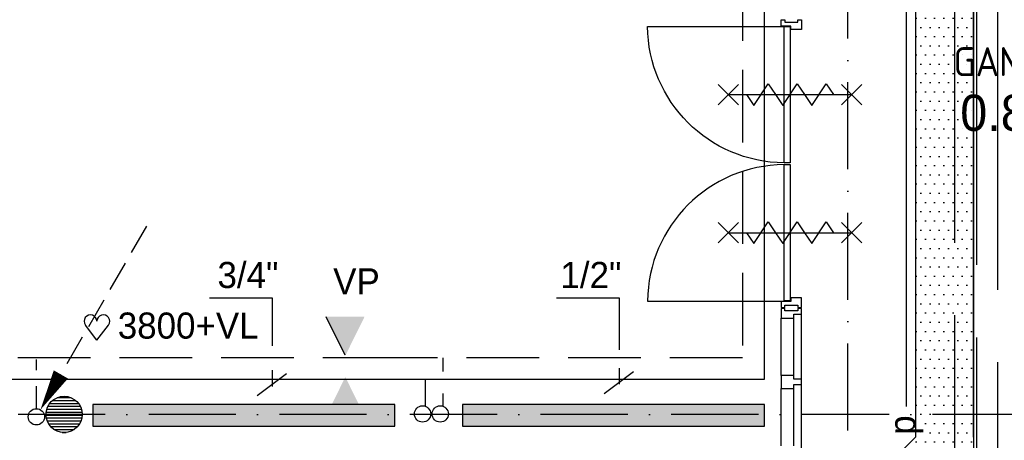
# Model space of a CAD drawing. Extents: x -866131 to -691536, y 173952 to 258052.
# Tile 39 of 160: x -832009 to -825226, y 217093 to 219992. Entities that reach past the tile are written whole.
import ezdxf
from ezdxf.enums import TextEntityAlignment as Align

# ---------------------------------------------------------------- set-up
doc = ezdxf.new("R2010")
doc.units = 0
doc.header["$LTSCALE"] = 100
for name, pattern in [('2322000', [45, 40, -5]), ('2322003', [45, 40, -5]), ('2322004', [45, 40, -5]), ('2322005', [45, 40, -5]), ('2322107', [2000, 1000, 1000]), ('2322108', [7, 5, -2]), ('B-SL0', [100000000.0, 0, -100000000.0]), ('CENTER4', [5, 3.125, -0.625, 0.625, -0.625]), ('DASHDOT', [9, 6, -1.5, 0, -1.5])]:
    doc.linetypes.add(name, pattern=pattern)
doc.layers.get('0').update_dxf_attribs({"linetype": 'CONTINUOUS'})
for name, color, linetype in [('AL$7----_STRAMIEN', 1, 'DASHDOT'), ('AL28----_KONSTRUKTIE', 3, 'CONTINUOUS'), ('AL31----_BUITENKOZ', 7, 'CONTINUOUS'), ('AL32----_BINNENKOZ', 7, 'CONTINUOUS'), ('AL65----_BEVEILIGING', 7, 'CONTINUOUS'), ('ALXAA---_GEWBETON', 12, 'CONTINUOUS'), ('BOUW', 8, 'CONTINUOUS'), ('KABELGOOT', 8, 'CONTINUOUS'), ('WI561---', 1, 'CONTINUOUS'), ('WL$1----', 4, 'CONTINUOUS'), ('WL561---', 4, 'CONTINUOUS'), ('WL561---_AANVOER', 4, 'CONTINUOUS'), ('WL561---_RETOUR', 4, 'CONTINUOUS'), ('WL570---', 3, 'CONTINUOUS'), ('WL570---_RETOUR', 3, 'CONTINUOUS'), ('WL570---_TOEVOER', 3, 'CONTINUOUS'), ('WM$1----', 1, 'CONTINUOUS')]:
    doc.layers.add(name, color=color, linetype=linetype)
doc.styles.add('BURO-018', font='BUROFONT.shx', dxfattribs={"height": 180})
doc.styles.add('BURO-025', font='BUROFONT.shx', dxfattribs={"height": 250})
doc.styles.get("Standard").update_dxf_attribs({"font": 'ISOCP'})

# ---------------------------------------------------------------- blocks, each defined once
blk = doc.blocks.new('A$C762F268B')
at = {"layer": 'WL561---_RETOUR', "color": 1}
for centre in [(56.2, 177.8), (56.2, 56.2)]:
    blk.add_circle(centre, 56.2, dxfattribs=at)
blk = doc.blocks.new('A$C308E2E07')
at = {"layer": 'WL561---'}
blk.add_blockref('A$C762F268B', (0, 0), dxfattribs=at)
blk = doc.blocks.new('KG3IFI')
at = {"linetype": 'B-SL0'}
for p, q in [((-210, 200), (-210, -200)), ((210, -200), (210, 200)), ((-135, -275), (135, -275))]:
    blk.add_line(p, q, dxfattribs=at)
at = {"linetype": 'BYBLOCK'}
for points in [[(-210, 200), (0, 200), (0, 200), (210, 200)], [(-135, -275), (-135, -275), (-210, -200), (-210, -200)], [(210, -200), (210, -200), (135, -275), (135, -275)]]:
    blk.add_lwpolyline(points, dxfattribs=at)
at = {"flags": 3}
blk.add_attdef('HULPSTUK', (0, 0), '', height=1, rotation=180, dxfattribs=at)
blk = doc.blocks.new('EH100000')
at = {"linetype": 'BYBLOCK'}
for p, q in [((1, 0.5), (0, 0.5)), ((1, 0.5, 1), (0, 0.5, 1)), ((0, -0.5, 1), (1, -0.5, 1)), ((1, -0.5), (0, -0.5))]:
    blk.add_line(p, q, dxfattribs=at)
at = {"linetype": 'BYBLOCK', "invisible_edges": 15}
for points in [[(1, -0.5), (0, -0.5), (0, 0.5), (1, 0.5)], [(0, 0.5), (1, 0.5), (1, 0.5, 1), (0, 0.5, 1)], [(0, -0.5, 1), (1, -0.5, 1), (1, -0.5), (0, -0.5)]]:
    blk.add_3dface(points, dxfattribs=at)
blk = doc.blocks.new('LDV3108')
at = {"color": 0, "linetype": 'CONTINUOUS'}
for p, q in [((6.75, 11.691), (5.813, 10.068)), ((5.438, 9.418), (4.5, 7.794)), ((4.125, 7.145), (3.188, 5.521)), ((2.813, 4.871), (1.875, 3.248)), ((1.5, 2.598), (0.563, 0.974))]:
    blk.add_line(p, q, dxfattribs=at)
blk.add_lwpolyline([(0.25, 0.433, 0, 1, 0), (1.5, 2.598, 1, 1, 0)], format="xyseb", dxfattribs=at)
blk.add_circle((0, 0), 0.5, dxfattribs=at)
blk = doc.blocks.new('2322401')
at = {"color": 0, "linetype": 'CONTINUOUS'}
for p, q in [((-0.5, 0.5, 1), (-0.5, 0.5)), ((-0.5, 0.5, 1), (-0.5, -0.5, 1)), ((0.5, 0.5, 1), (-0.5, 0.5, 1)), ((0.5, 0.5), (-0.5, 0.5)), ((-0.5, 0.5), (-0.5, -0.5)), ((0.5, 0.5, 1), (0.5, 0.5)), ((0.5, -0.5, 1), (0.5, 0.5, 1)), ((0.5, -0.5), (0.5, 0.5)), ((-0.5, -0.5, 1), (-0.5, -0.5)), ((-0.5, -0.5, 1), (0.5, -0.5, 1)), ((-0.5, -0.5), (0.5, -0.5)), ((0.5, -0.5, 1), (0.5, -0.5))]:
    blk.add_line(p, q, dxfattribs=at)
blk = doc.blocks.new('CVHATCH1')
at = {"color": 0, "linetype": 'CONTINUOUS'}
blk.add_solid([(-0.5, -0.5), (0.5, -0.5), (-0.5, 0.5), (0.5, 0.5)], dxfattribs=at)
blk = doc.blocks.new('HART')
at = {"color": 1}
for q in [(-28.1, 39.5), (51.4, 39.5)]:
    blk.add_line((11.6, -12.9), q, dxfattribs=at)
for centre, start, end in [((-10.5, 52.8), 0, 217.1867), ((33.8, 52.8), 322.8133, 180)]:
    blk.add_arc(centre, 22.1, start, end, dxfattribs=at)
blk = doc.blocks.new('2322000-3')
at = {"layer": 'WM$1----', "color": 0, "style": 'BURO-018'}
blk.add_text('p', height=180, rotation=90, dxfattribs=at).set_placement((-825901.4, 217197.6), align=Align.MIDDLE)

msp = doc.modelspace()

# ---------------------------------------------------------------- hatches: boundary and pattern name
at = {"layer": 'WL570---'}
h = msp.add_hatch(dxfattribs=at)
h.set_pattern_fill('DOTS', color=8, scale=40, style=0)
h.set_pattern_definition([(0, (-833039.66, 323951.69), (31.75, 63.5), [0, -63.5])])
h.paths.add_polyline_path([(-826302.869, 216768.872), (-826302.869, 217038.872), (-826768.369, 217038.872), (-826768.369, 216768.872)])
h.paths.add_polyline_path([(-825912.333, 216768.872), (-825912.333, 217038.872), (-826302.869, 217038.872), (-826302.869, 216768.872)])
h.paths.add_polyline_path([(-825437.333, 216693.872), (-825437.333, 216903.872), (-825437.333, 217113.872), (-825837.333, 217113.872), (-825912.333, 217038.872), (-825912.333, 216768.872), (-825837.333, 216693.872)])
h.paths.add_polyline_path([(-825437.333, 220112.872), (-825837.333, 220112.872), (-825837.333, 217113.872), (-825437.333, 217113.872)])
h = msp.add_hatch(color=1, dxfattribs=at)
h.paths.add_polyline_path([(-829633.505, 217943.667), (-829764.333, 217678.815), (-829764.333, 217943.667)])
h.paths.add_polyline_path([(-829764.333, 217943.667), (-829764.333, 217678.815), (-829766.875, 217678.815), (-829897.702, 217943.667)])
h = msp.add_hatch(color=1, dxfattribs=at)
h.paths.add_polyline_path([(-829633.505, 217261.177), (-829764.333, 217526.029), (-829764.333, 217261.177)])
h.paths.add_polyline_path([(-829764.333, 217261.177), (-829764.333, 217526.029), (-829766.875, 217526.029), (-829897.702, 217261.177)])

# ---------------------------------------------------------------- linework, layer by layer
at = {"color": 8, "linetype": 'CONTINUOUS'}
for points in [[(-826742.799, 219004.866, -0.40872383), (-827683.299, 219945.366), (-826742.799, 219945.366)], [(-826742.799, 218992.866, 0.40872383), (-827683.299, 218052.366), (-826742.799, 218052.366)]]:
    msp.add_lwpolyline(points, format="xyb", dxfattribs=at)
at = {"layer": 'AL$7----_STRAMIEN', "color": 1}
for points in [[(-826302.65, 203659.024), (-826302.65, 252610.366)], [(-730609.16, 217271.228), (-862679.018, 217271.228)]]:
    msp.add_lwpolyline(points, dxfattribs=at)
at = {"layer": 'AL28----_KONSTRUKTIE', "color": 8}
msp.add_circle((-831702.826, 217271.228), 125, dxfattribs=at)
msp.add_circle((-831702.826, 217271.228), 125, dxfattribs=at)
at = {"layer": 'AL31----_BUITENKOZ', "color": 8, "linetype": 'CONTINUOUS'}
for p, q in [((-826742.799, 219945.366), (-826701.799, 219945.366)), ((-826742.799, 219004.866), (-826742.799, 219945.366)), ((-826701.799, 219945.366), (-826701.799, 219004.866)), ((-826701.799, 219004.866), (-826742.799, 219004.866)), ((-826742.799, 218992.866), (-826701.799, 218992.866)), ((-826742.799, 218054.366), (-826742.799, 218992.866)), ((-826701.799, 218992.866), (-826701.799, 218054.366)), ((-826701.799, 218054.366), (-826742.799, 218054.366))]:
    msp.add_line(p, q, dxfattribs=at)
at = {"layer": 'AL32----_BINNENKOZ', "color": 8}
for p, q in [((-826762.799, 219990.866), (-826737.799, 219990.866)), ((-826762.799, 219947.366), (-826762.799, 219990.866)), ((-826737.799, 219990.866), (-826737.799, 219974.866)), ((-826648.799, 219974.866), (-826648.799, 219990.866)), ((-826648.799, 219990.866), (-826623.799, 219990.866)), ((-826623.799, 219990.866), (-826623.799, 219923.866)), ((-826695.799, 219947.366), (-826762.799, 219947.366)), ((-826737.799, 219974.866), (-826648.799, 219974.866)), ((-826695.799, 219923.866), (-826695.799, 219947.366)), ((-826623.799, 219923.866), (-826695.799, 219923.866)), ((-826695.799, 218050.366), (-826762.799, 218050.366)), ((-826762.799, 218050.366), (-826762.799, 218006.866)), ((-826737.799, 218006.866), (-826737.799, 218022.866)), ((-826737.799, 218022.866), (-826648.799, 218022.866)), ((-826623.799, 218073.866), (-826695.799, 218073.866)), ((-826695.799, 218073.866), (-826695.799, 218050.366)), ((-826648.799, 218022.866), (-826648.799, 218006.866)), ((-826623.799, 218006.866), (-826623.799, 218073.866)), ((-826762.799, 218006.866), (-826737.799, 218006.866)), ((-826737.799, 218001.866), (-826762.799, 218001.866)), ((-826762.799, 218001.866), (-826762.799, 217934.866)), ((-826737.799, 217985.866), (-826737.799, 218001.866)), ((-826648.799, 217985.866), (-826737.799, 217985.866)), ((-826674.799, 217934.866), (-826674.799, 217961.866)), ((-826674.799, 217961.866), (-826623.799, 217961.866)), ((-826648.799, 218006.866), (-826623.799, 218006.866)), ((-826623.799, 218001.866), (-826648.799, 218001.866)), ((-826648.799, 218001.866), (-826648.799, 217985.866)), ((-826623.799, 217961.866), (-826623.799, 218001.866)), ((-826762.799, 217539.866), (-826762.799, 217934.866)), ((-826762.799, 217934.866), (-826674.799, 217934.866)), ((-826674.799, 217539.866), (-826674.799, 217934.866)), ((-826762.799, 217054.866), (-826762.799, 217449.866)), ((-826674.799, 217054.866), (-826674.799, 217449.866))]:
    msp.add_line(p, q, dxfattribs=at)
at = {"layer": 'AL32----_BINNENKOZ', "color": 8, "linetype": 'CONTINUOUS'}
for p, q in [((-826623.799, 217027.866), (-826623.799, 217961.87)), ((-826762.799, 217539.866), (-826762.799, 217449.866)), ((-826674.799, 217539.866), (-826762.799, 217539.866)), ((-826674.799, 217512.866), (-826674.799, 217539.866)), ((-826623.799, 217512.866), (-826674.799, 217512.866)), ((-826623.799, 217476.866), (-826623.799, 217512.866)), ((-826762.799, 217449.866), (-826674.799, 217449.866)), ((-826674.799, 217449.866), (-826674.799, 217476.866)), ((-826674.799, 217476.866), (-826623.799, 217476.866))]:
    msp.add_line(p, q, dxfattribs=at)
at = {"layer": 'AL65----_BEVEILIGING', "color": 8, "linetype": 'CONTINUOUS'}
for points in [[(-827196.799, 219405.116), (-827056.799, 219545.116)], [(-827196.799, 219545.116), (-827056.799, 219405.116)], [(-827001.799, 219475.116), (-826951.799, 219400.116), (-826851.799, 219550.116), (-826801.799, 219475.116)], [(-826801.799, 219475.116), (-826751.799, 219400.116), (-826651.799, 219550.116), (-826601.799, 219475.116)], [(-826601.799, 219475.116), (-826551.799, 219400.116), (-826451.799, 219550.116), (-826401.799, 219475.116)], [(-826346.799, 219405.116), (-826206.799, 219545.116)], [(-826346.799, 219545.116), (-826206.799, 219405.116)], [(-827126.799, 219475.116), (-826276.799, 219475.116)], [(-827196.799, 218453.616), (-827056.799, 218593.616)], [(-827196.799, 218593.616), (-827056.799, 218453.616)], [(-827001.799, 218523.616), (-826951.799, 218448.616), (-826851.799, 218598.616), (-826801.799, 218523.616)], [(-826801.799, 218523.616), (-826751.799, 218448.616), (-826651.799, 218598.616), (-826601.799, 218523.616)], [(-826601.799, 218523.616), (-826551.799, 218448.616), (-826451.799, 218598.616), (-826401.799, 218523.616)], [(-826346.799, 218453.616), (-826206.799, 218593.616)], [(-826346.799, 218593.616), (-826206.799, 218453.616)], [(-827126.799, 218523.616), (-826276.799, 218523.616)]]:
    msp.add_lwpolyline(points, dxfattribs=at)
at = {"layer": 'ALXAA---_GEWBETON', "color": 8}
for p, q in [((-831802.288, 217346.94), (-831603.365, 217346.94)), ((-831802.288, 217346.94), (-831603.365, 217346.94)), ((-831783.226, 217366.94), (-831622.427, 217366.94)), ((-831783.226, 217366.94), (-831622.427, 217366.94)), ((-831750.108, 217386.94), (-831655.545, 217386.94)), ((-831750.108, 217386.94), (-831655.545, 217386.94)), ((-831826.835, 217286.94), (-831578.818, 217286.94)), ((-831826.835, 217286.94), (-831578.818, 217286.94)), ((-831822.616, 217306.94), (-831583.036, 217306.94)), ((-831822.616, 217306.94), (-831583.036, 217306.94)), ((-831814.724, 217326.94), (-831590.929, 217326.94)), ((-831814.724, 217326.94), (-831590.929, 217326.94)), ((-831827.753, 217266.94), (-831577.9, 217266.94)), ((-831827.753, 217266.94), (-831577.9, 217266.94)), ((-831825.444, 217246.94), (-831580.208, 217246.94)), ((-831825.444, 217246.94), (-831580.208, 217246.94)), ((-831819.718, 217226.94), (-831585.935, 217226.94)), ((-831819.718, 217226.94), (-831585.935, 217226.94)), ((-831810.028, 217206.94), (-831595.625, 217206.94)), ((-831810.028, 217206.94), (-831595.625, 217206.94)), ((-831795.134, 217186.94), (-831610.519, 217186.94)), ((-831795.134, 217186.94), (-831610.519, 217186.94)), ((-831771.74, 217166.94), (-831633.912, 217166.94)), ((-831771.74, 217166.94), (-831633.912, 217166.94)), ((-831716.156, 217146.94), (-831689.496, 217146.94)), ((-831716.156, 217146.94), (-831689.496, 217146.94))]:
    msp.add_line(p, q, dxfattribs=at)
at = {"layer": 'WI561---'}
for p, q in [((-830701.406, 218073.675), (-830268.972, 218073.675)), ((-830268.972, 218073.675), (-830268.972, 217743.391)), ((-828310.547, 218073.675), (-827878.113, 218073.675)), ((-827878.113, 218073.675), (-827878.113, 217715.506)), ((-830372.251, 217402.192), (-830171.061, 217553.978)), ((-830268.972, 217576.079), (-830268.972, 217464.538)), ((-827981.392, 217416.134), (-827780.202, 217567.92)), ((-827878.113, 217590.022), (-827878.113, 217478.481))]:
    msp.add_line(p, q, dxfattribs=at)
at = {"layer": 'WL$1----', "linetype": '2322005'}
msp.add_line((-825567.451, 209454.267), (-825567.451, 237099.578), dxfattribs=at)
at = {"layer": 'WL$1----', "linetype": '2322004'}
msp.add_line((-825414.19, 209301.006), (-825414.19, 236946.317), dxfattribs=at)
at = {"layer": 'WL$1----', "linetype": '2322003'}
msp.add_line((-825271.146, 209130.306), (-825271.146, 236803.274), dxfattribs=at)
at = {"layer": 'WL$1----', "linetype": '2322000'}
msp.add_line((-825901.353, 234825.124), (-825901.353, 213070.165), dxfattribs=at)
at = {"layer": 'WL561---_AANVOER', "linetype": '2322107'}
for p, q in [((-826879.821, 222366.38), (-826879.821, 217511.798)), ((-826879.821, 217511.798), (-834554.876, 217511.798)), ((-829213.652, 217330.455), (-829213.652, 217511.798))]:
    msp.add_line(p, q, dxfattribs=at)
at = {"layer": 'WL561---_RETOUR', "linetype": '2322108'}
for p, q in [((-827029.821, 222446.187), (-827029.821, 217661.798)), ((-829421.37, 217661.798), (-833293.506, 217661.798)), ((-831894.265, 217576.531), (-831894.265, 217649.504)), ((-827029.821, 217661.798), (-829421.37, 217661.798)), ((-829092.083, 217566.404), (-829092.083, 217661.798)), ((-831894.265, 217310.61), (-831894.265, 217465.882)), ((-829092.083, 217330.455), (-829092.083, 217416.306))]:
    msp.add_line(p, q, dxfattribs=at)
at = {"layer": 'WL570---', "color": 1}
msp.add_line((-829766.875, 217678.815), (-829897.702, 217943.667), dxfattribs=at)

# ---------------------------------------------------------------- block references
at = {"layer": 'KABELGOOT', "xscale": 7157, "yscale": 400, "zscale": 60, "rotation": 90}
msp.add_blockref('EH100000', (-825637.333, 217113.872), dxfattribs=at)
at = {"layer": 'KABELGOOT', "rotation": 270}
msp.add_blockref('KG3IFI', (-825637.333, 216903.872), dxfattribs=at)
at = {"layer": 'WL561---', "xscale": 2080, "yscale": 150}
for name, p, zscale in [('2322401', (-830465.542, 217264.16, 120), 400), ('CVHATCH1', (-830465.542, 217264.16, 120), 2080), ('2322401', (-827918.618, 217264.16, 120), 400), ('CVHATCH1', (-827918.618, 217264.16, 120), 2080)]:
    msp.add_blockref(name, p, dxfattribs=dict(at, zscale=zscale))
at = {"layer": 'WL561---', "rotation": 270}
msp.add_blockref('A$C308E2E07', (-829289.801, 217330.455), dxfattribs=at)
at = {"layer": 'WL561---_RETOUR', "color": 2, "xscale": 112.5, "yscale": 112.5, "zscale": 112.5}
msp.add_blockref('LDV3108', (-831894.265, 217254.36), dxfattribs=at)
at = {"layer": 'WL570---_RETOUR', "xscale": 2, "yscale": 2, "zscale": 2}
msp.add_blockref('HART', (-831500.327, 217807.834), dxfattribs=at)
at = {"layer": 'WM$1----'}
msp.add_blockref('2322000-3', (0, 0), dxfattribs=at)

# ---------------------------------------------------------------- texts
at = {"layer": 'BOUW', "style": 'BURO-025'}
msp.add_text('0.803', height=250, dxfattribs=at).set_placement((-825529.088, 219225))
at = {"layer": 'WI561---', "color": 1, "style": 'BURO-018'}
for s, p in [('3/4"', (-830646.557, 218142.123)), ('1/2"', (-828283.597, 218142.124))]:
    msp.add_text(s, height=180, dxfattribs=at).set_placement(p)
at = {"layer": 'WL570---', "color": 1, "style": 'BURO-018'}
msp.add_text('VP', height=180, dxfattribs=at).set_placement((-829849.163, 218097.864))
at = {"layer": 'WL570---_RETOUR', "color": 1, "style": 'BURO-018'}
msp.add_text('3800+VL', height=180, dxfattribs=at).set_placement((-831333.406, 217793.33))
at = {"layer": 'WL570---_TOEVOER', "color": 252, "linetype": 'CENTER4'}
msp.add_text('GANG', height=200, dxfattribs=at).set_placement((-825575.148, 219601.951))

doc.saveas('drawing.dxf')
